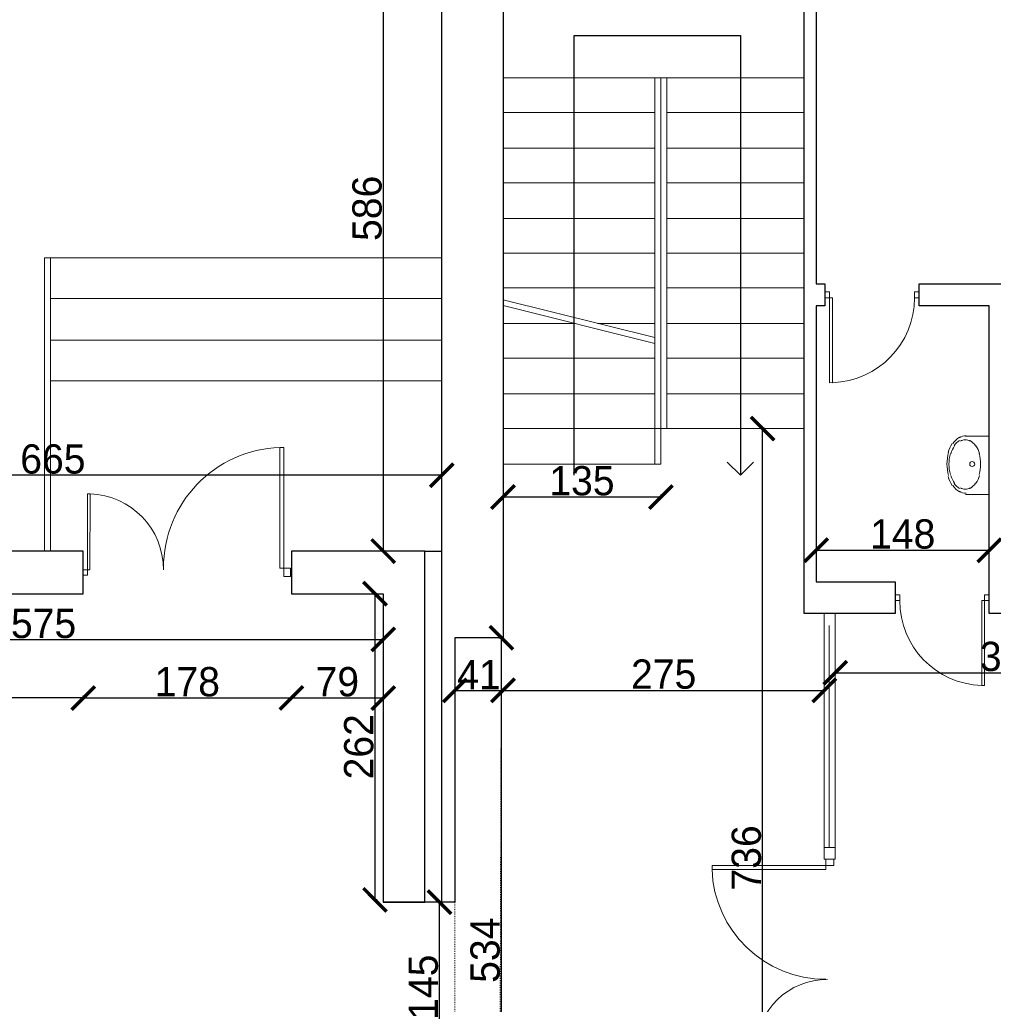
# Model space of a CAD drawing. Header units: centimetres. Extents: x -17621 to 77377, y -18613 to 66.
# Tile 79 of 173: x 10491 to 11323, y -10144 to -9302. Entities that reach past the tile are written whole.
import ezdxf

# ---------------------------------------------------------------- set-up
doc = ezdxf.new("R2010")
doc.units = ezdxf.units.CM
doc.linetypes.add('ACAD_ISO03W100', pattern=[30, 12, -18])
doc.layers.add('0-wymiarowanie rys.CAD', color=5, linetype='Continuous', lineweight=0, true_color=0x0000ff)
for name, color, linetype, lineweight in [('a_inwentaryzacja', 141, 'Continuous', 0), ('a_podciągi', 2, 'ACAD_ISO03W100', 13), ('a_wymiarowanie', 211, 'Continuous', 0), ('drzwi', 2, 'Continuous', 0)]:
    doc.layers.add(name, color=color, linetype=linetype, lineweight=lineweight)
for name, color, linetype in [('PDF2_A220 ŚCIANY WEWNĘTRZNE', 7, 'Continuous'), ('PDF2_A250 SCHODY', 7, 'Continuous'), ('PDF2_A310 STOLARKA ZEWNĘTRZNA', 7, 'Continuous'), ('PDF2_A720 MEBLE', 7, 'Continuous')]:
    doc.layers.add(name, color=color, linetype=linetype)
doc.styles.add('PDF Century Gothic', font='GOTHIC.TTF')
doc.dimstyles.new('ISO-25', dxfattribs={"dimtxt": 25, "dimasz": 20, "dimexe": 0.6, "dimexo": 0.375, "dimtad": 1, "dimdec": 0, "dimtxsty": 'PDF Century Gothic', "dimblk": 'ARCHTICK', "dimcen": 2.5, "dimadec": 1, "dimazin": 0, "dimtfac": 1, "dimtdec": 0, "dimtmove": 0, "dimatfit": 3, "dimldrblk": 'ARCHTICK', "dimfxl": 2, "dimfxlon": 1, "dimarcsym": 0})

# ---------------------------------------------------------------- blocks, each defined once
blk = doc.blocks.new('_ArchTick')
at = {"color": 0, "linetype": 'ByBlock', "const_width": 0.15}
blk.add_lwpolyline([(-0.5, -0.5), (0.5, 0.5)], dxfattribs=at)
blk = doc.blocks.new('*D29')
at = {"layer": 'a_wymiarowanie', "color": 0, "lineweight": -2, "transparency": 16777216}
for p, q in [((10221.08, -9829.77), (10221.08, -9832.37)), ((10221.08, -9831.77), (10801.89, -9831.77)), ((10801.89, -9829.77), (10801.89, -9832.37))]:
    blk.add_line(p, q, dxfattribs=at)
at = {"layer": 'Defpoints', "color": 0, "transparency": 16777216}
for p in [(10221.08, -9734.82), (10801.89, -9734.82), (10801.89, -9831.77)]:
    blk.add_point(p, dxfattribs=at)
at = {"layer": 'a_wymiarowanie', "color": 0, "lineweight": -2, "transparency": 16777216, "xscale": 20, "yscale": 20, "zscale": 20, "rotation": 180}
blk.add_blockref('_ArchTick', (10221.08, -9831.77), dxfattribs=at)
at = {"layer": 'a_wymiarowanie', "color": 0, "lineweight": -2, "transparency": 16777216, "xscale": 20, "yscale": 20, "zscale": 20}
blk.add_blockref('_ArchTick', (10801.89, -9831.77), dxfattribs=at)
at = {"layer": 'a_wymiarowanie', "color": 0, "lineweight": 0, "transparency": 16777216, "insert": (10511.49, -9818.33), "char_height": 25, "attachment_point": 5, "style": 'PDF Century Gothic'}
blk.add_mtext('575', dxfattribs=at)
blk = doc.blocks.new('*D30')
at = {"layer": 'a_wymiarowanie', "color": 0, "lineweight": -2, "transparency": 16777216}
for p, q in [((10796.82, -9792.75), (10794.22, -9792.75)), ((10794.82, -9792.75), (10794.82, -10054.37)), ((10796.82, -10054.37), (10794.22, -10054.37))]:
    blk.add_line(p, q, dxfattribs=at)
at = {"layer": 'Defpoints', "color": 0, "transparency": 16777216}
for p in [(10801.89, -9792.75), (10794.82, -10054.37), (10801.89, -10054.37)]:
    blk.add_point(p, dxfattribs=at)
at = {"layer": 'a_wymiarowanie', "color": 0, "lineweight": -2, "transparency": 16777216, "xscale": 20, "yscale": 20, "zscale": 20}
for p, rotation in [((10794.82, -9792.75), 90), ((10794.82, -10054.37), 270)]:
    blk.add_blockref('_ArchTick', p, dxfattribs=dict(at, rotation=rotation))
at = {"layer": 'a_wymiarowanie', "color": 0, "lineweight": 0, "transparency": 16777216, "insert": (10781.07, -9923.56), "char_height": 25, "attachment_point": 5, "rotation": 90, "style": 'PDF Century Gothic'}
blk.add_mtext('262', dxfattribs=at)
blk = doc.blocks.new('*D283')
at = {"layer": 'a_wymiarowanie', "color": 0, "lineweight": -2, "transparency": 16777216}
for p, q in [((10545.37, -9879.87), (10545.37, -9882.47)), ((10545.37, -9881.87), (10723.37, -9881.87)), ((10723.37, -9879.87), (10723.37, -9882.47))]:
    blk.add_line(p, q, dxfattribs=at)
at = {"layer": 'Defpoints', "color": 0, "transparency": 16777216}
for p in [(10545.37, -9792.75), (10723.37, -9792.75), (10723.37, -9881.87)]:
    blk.add_point(p, dxfattribs=at)
at = {"layer": 'a_wymiarowanie', "color": 0, "lineweight": -2, "transparency": 16777216, "xscale": 20, "yscale": 20, "zscale": 20, "rotation": 180}
blk.add_blockref('_ArchTick', (10545.37, -9881.87), dxfattribs=at)
at = {"layer": 'a_wymiarowanie', "color": 0, "lineweight": -2, "transparency": 16777216, "xscale": 20, "yscale": 20, "zscale": 20}
blk.add_blockref('_ArchTick', (10723.37, -9881.87), dxfattribs=at)
at = {"layer": 'a_wymiarowanie', "color": 0, "lineweight": 0, "transparency": 16777216, "insert": (10634.37, -9868.12), "char_height": 25, "attachment_point": 5, "style": 'PDF Century Gothic'}
blk.add_mtext('178', dxfattribs=at)
blk = doc.blocks.new('*D284')
at = {"layer": 'a_wymiarowanie', "color": 0, "lineweight": -2, "transparency": 16777216}
for p, q in [((10723.37, -9879.87), (10723.37, -9882.47)), ((10723.37, -9881.87), (10801.89, -9881.87)), ((10801.89, -9879.87), (10801.89, -9882.47))]:
    blk.add_line(p, q, dxfattribs=at)
at = {"layer": 'Defpoints', "color": 0, "transparency": 16777216}
for p in [(10723.37, -9792.75), (10801.89, -9792.75), (10801.89, -9881.87)]:
    blk.add_point(p, dxfattribs=at)
at = {"layer": 'a_wymiarowanie', "color": 0, "lineweight": -2, "transparency": 16777216, "xscale": 20, "yscale": 20, "zscale": 20, "rotation": 180}
blk.add_blockref('_ArchTick', (10723.37, -9881.87), dxfattribs=at)
at = {"layer": 'a_wymiarowanie', "color": 0, "lineweight": -2, "transparency": 16777216, "xscale": 20, "yscale": 20, "zscale": 20}
blk.add_blockref('_ArchTick', (10801.89, -9881.87), dxfattribs=at)
at = {"layer": 'a_wymiarowanie', "color": 0, "lineweight": 0, "transparency": 16777216, "insert": (10762.63, -9868.12), "char_height": 25, "attachment_point": 5, "style": 'PDF Century Gothic'}
blk.add_mtext('79', dxfattribs=at)
blk = doc.blocks.new('*D650')
at = {"layer": 'a_wymiarowanie', "color": 0, "linetype": 'Continuous', "lineweight": -2, "transparency": 16777216}
for p, q in [((10851.98, -10056.37), (10849.38, -10056.37)), ((10849.98, -10201.69), (10849.98, -10056.37)), ((10851.98, -10201.69), (10849.38, -10201.69))]:
    blk.add_line(p, q, dxfattribs=at)
at = {"layer": 'Defpoints', "color": 0, "linetype": 'Continuous', "transparency": 16777216}
for p in [(10849.98, -10056.37), (10863.2, -10056.37), (10863.2, -10201.69)]:
    blk.add_point(p, dxfattribs=at)
at = {"layer": 'a_wymiarowanie', "color": 0, "linetype": 'Continuous', "lineweight": -2, "transparency": 16777216, "xscale": 20, "yscale": 20, "zscale": 20}
for p, rotation in [((10849.98, -10056.37), 90), ((10849.98, -10201.69), 270)]:
    blk.add_blockref('_ArchTick', p, dxfattribs=dict(at, rotation=rotation))
at = {"layer": 'a_wymiarowanie', "color": 0, "linetype": 'Continuous', "lineweight": 0, "transparency": 16777216, "insert": (10836.23, -10129.03), "char_height": 25, "attachment_point": 5, "rotation": 90, "style": 'PDF Century Gothic'}
blk.add_mtext('145', dxfattribs=at)
blk = doc.blocks.new('*D651')
at = {"layer": 'a_wymiarowanie', "color": 0, "linetype": 'Continuous', "lineweight": -2, "transparency": 16777216}
for p, q in [((10900.84, -9830.41), (10903.44, -9830.41)), ((10902.84, -10364.41), (10902.84, -9830.41)), ((10900.84, -10364.41), (10903.44, -10364.41))]:
    blk.add_line(p, q, dxfattribs=at)
at = {"layer": 'Defpoints', "color": 0, "linetype": 'Continuous', "transparency": 16777216}
for p in [(10863.2, -9830.41), (10902.84, -9830.41), (10863.2, -10364.41)]:
    blk.add_point(p, dxfattribs=at)
at = {"layer": 'a_wymiarowanie', "color": 0, "linetype": 'Continuous', "lineweight": -2, "transparency": 16777216, "xscale": 20, "yscale": 20, "zscale": 20}
for p, rotation in [((10902.84, -9830.41), 90), ((10902.84, -10364.41), 270)]:
    blk.add_blockref('_ArchTick', p, dxfattribs=dict(at, rotation=rotation))
at = {"layer": 'a_wymiarowanie', "color": 0, "linetype": 'Continuous', "lineweight": 0, "transparency": 16777216, "insert": (10889.08, -10097.41), "char_height": 25, "attachment_point": 5, "rotation": 90, "style": 'PDF Century Gothic'}
blk.add_mtext('534', dxfattribs=at)
blk = doc.blocks.new('*D652')
at = {"layer": 'a_wymiarowanie', "color": 0, "linetype": 'Continuous', "lineweight": -2, "transparency": 16777216}
for p, q in [((11128.17, -9651.67), (11125.57, -9651.67)), ((11126.17, -10385.41), (11126.17, -9651.67)), ((11128.17, -10385.41), (11125.57, -10385.41))]:
    blk.add_line(p, q, dxfattribs=at)
at = {"layer": 'Defpoints', "color": 0, "linetype": 'Continuous', "transparency": 16777216}
for p in [(11126.17, -9651.67), (11161.87, -9651.67), (11178.98, -10385.41)]:
    blk.add_point(p, dxfattribs=at)
at = {"layer": 'a_wymiarowanie', "color": 0, "linetype": 'Continuous', "lineweight": -2, "transparency": 16777216, "xscale": 20, "yscale": 20, "zscale": 20}
for p, rotation in [((11126.17, -9651.67), 90), ((11126.17, -10385.41), 270)]:
    blk.add_blockref('_ArchTick', p, dxfattribs=dict(at, rotation=rotation))
at = {"layer": 'a_wymiarowanie', "color": 0, "linetype": 'Continuous', "lineweight": 0, "transparency": 16777216, "insert": (11112.41, -10018.54), "char_height": 25, "attachment_point": 5, "rotation": 90, "style": 'PDF Century Gothic'}
blk.add_mtext('736', dxfattribs=at)
blk = doc.blocks.new('*D154')
at = {"layer": 'a_wymiarowanie', "color": 0, "linetype": 'Continuous', "lineweight": -2, "transparency": 16777216}
for p, q in [((11723.32, -9809.68), (11725.92, -9809.68)), ((11725.32, -10385.41), (11725.32, -9809.68)), ((11723.32, -10385.41), (11725.92, -10385.41))]:
    blk.add_line(p, q, dxfattribs=at)
at = {"layer": 'Defpoints', "color": 0, "linetype": 'Continuous', "transparency": 16777216}
for p in [(11161.51, -9809.68), (11725.32, -9809.68), (11161.51, -10385.41)]:
    blk.add_point(p, dxfattribs=at)
at = {"layer": 'a_wymiarowanie', "color": 0, "linetype": 'Continuous', "lineweight": -2, "transparency": 16777216, "xscale": 20, "yscale": 20, "zscale": 20}
for p, rotation in [((11725.32, -9809.68), 90), ((11725.32, -10385.41), 270)]:
    blk.add_blockref('_ArchTick', p, dxfattribs=dict(at, rotation=rotation))
at = {"layer": 'a_wymiarowanie', "color": 0, "linetype": 'Continuous', "lineweight": 0, "transparency": 16777216, "insert": (11711.57, -10097.55), "char_height": 25, "attachment_point": 5, "rotation": 90, "style": 'PDF Century Gothic'}
blk.add_mtext('576', dxfattribs=at)
blk = doc.blocks.new('*D594')
at = {"layer": 'a_wymiarowanie', "color": 0, "linetype": 'Continuous', "lineweight": -2, "transparency": 16777216}
for p, q in [((11188.29, -9858.26), (11188.29, -9860.86)), ((11188.29, -9860.26), (11491.39, -9860.26)), ((11491.39, -9858.26), (11491.39, -9860.86))]:
    blk.add_line(p, q, dxfattribs=at)
at = {"layer": 'Defpoints', "color": 0, "linetype": 'Continuous', "transparency": 16777216}
for p in [(11188.29, -9809.68), (11491.39, -9809.68), (11491.39, -9860.26)]:
    blk.add_point(p, dxfattribs=at)
at = {"layer": 'a_wymiarowanie', "color": 0, "linetype": 'Continuous', "lineweight": -2, "transparency": 16777216, "xscale": 20, "yscale": 20, "zscale": 20, "rotation": 180}
blk.add_blockref('_ArchTick', (11188.29, -9860.26), dxfattribs=at)
at = {"layer": 'a_wymiarowanie', "color": 0, "linetype": 'Continuous', "lineweight": -2, "transparency": 16777216, "xscale": 20, "yscale": 20, "zscale": 20}
blk.add_blockref('_ArchTick', (11491.39, -9860.26), dxfattribs=at)
at = {"layer": 'a_wymiarowanie', "color": 0, "linetype": 'Continuous', "lineweight": 0, "transparency": 16777216, "insert": (11339.84, -9846.5), "char_height": 25, "attachment_point": 5, "style": 'PDF Century Gothic'}
blk.add_mtext('303', dxfattribs=at)
blk = doc.blocks.new('*D595')
at = {"layer": 'a_wymiarowanie', "color": 0, "linetype": 'Continuous', "lineweight": -2, "transparency": 16777216}
for p, q in [((11172.03, -9757.61), (11172.03, -9755.01)), ((11172.03, -9755.61), (11320, -9755.61)), ((11320, -9757.61), (11320, -9755.01))]:
    blk.add_line(p, q, dxfattribs=at)
at = {"layer": 'Defpoints', "color": 0, "linetype": 'Continuous', "transparency": 16777216}
for p in [(11320, -9755.61), (11172.03, -9782.59), (11320, -9782.59)]:
    blk.add_point(p, dxfattribs=at)
at = {"layer": 'a_wymiarowanie', "color": 0, "linetype": 'Continuous', "lineweight": -2, "transparency": 16777216, "xscale": 20, "yscale": 20, "zscale": 20, "rotation": 180}
blk.add_blockref('_ArchTick', (11172.03, -9755.61), dxfattribs=at)
at = {"layer": 'a_wymiarowanie', "color": 0, "linetype": 'Continuous', "lineweight": -2, "transparency": 16777216, "xscale": 20, "yscale": 20, "zscale": 20}
blk.add_blockref('_ArchTick', (11320, -9755.61), dxfattribs=at)
at = {"layer": 'a_wymiarowanie', "color": 0, "linetype": 'Continuous', "lineweight": 0, "transparency": 16777216, "insert": (11246.01, -9741.86), "char_height": 25, "attachment_point": 5, "style": 'PDF Century Gothic'}
blk.add_mtext('148', dxfattribs=at)
blk = doc.blocks.new('*D580')
at = {"layer": 'a_wymiarowanie', "color": 0, "linetype": 'Continuous', "lineweight": -2, "transparency": 16777216}
for p, q in [((10863.2, -9873.36), (10863.2, -9875.96)), ((10863.2, -9875.36), (10904.26, -9875.36)), ((10904.26, -9873.36), (10904.26, -9875.96))]:
    blk.add_line(p, q, dxfattribs=at)
at = {"layer": 'Defpoints', "color": 0, "linetype": 'Continuous', "transparency": 16777216}
for p in [(10863.2, -9830.41), (10904.26, -9830.41), (10904.26, -9875.36)]:
    blk.add_point(p, dxfattribs=at)
at = {"layer": 'a_wymiarowanie', "color": 0, "linetype": 'Continuous', "lineweight": -2, "transparency": 16777216, "xscale": 20, "yscale": 20, "zscale": 20, "rotation": 180}
blk.add_blockref('_ArchTick', (10863.2, -9875.36), dxfattribs=at)
at = {"layer": 'a_wymiarowanie', "color": 0, "linetype": 'Continuous', "lineweight": -2, "transparency": 16777216, "xscale": 20, "yscale": 20, "zscale": 20}
blk.add_blockref('_ArchTick', (10904.26, -9875.36), dxfattribs=at)
at = {"layer": 'a_wymiarowanie', "color": 0, "linetype": 'Continuous', "lineweight": 0, "transparency": 16777216, "insert": (10883.73, -9861.93), "char_height": 25, "attachment_point": 5, "style": 'PDF Century Gothic'}
blk.add_mtext('41', dxfattribs=at)
blk = doc.blocks.new('*D581')
at = {"layer": 'a_wymiarowanie', "color": 0, "linetype": 'Continuous', "lineweight": -2, "transparency": 16777216}
for p, q in [((10904.26, -9873.36), (10904.26, -9875.96)), ((10904.26, -9875.36), (11178.98, -9875.36)), ((11178.98, -9873.36), (11178.98, -9875.96))]:
    blk.add_line(p, q, dxfattribs=at)
at = {"layer": 'Defpoints', "color": 0, "linetype": 'Continuous', "transparency": 16777216}
for p in [(11178.98, -9809.68), (10904.26, -9830.41), (11178.98, -9875.36)]:
    blk.add_point(p, dxfattribs=at)
at = {"layer": 'a_wymiarowanie', "color": 0, "linetype": 'Continuous', "lineweight": -2, "transparency": 16777216, "xscale": 20, "yscale": 20, "zscale": 20, "rotation": 180}
blk.add_blockref('_ArchTick', (10904.26, -9875.36), dxfattribs=at)
at = {"layer": 'a_wymiarowanie', "color": 0, "linetype": 'Continuous', "lineweight": -2, "transparency": 16777216, "xscale": 20, "yscale": 20, "zscale": 20}
blk.add_blockref('_ArchTick', (11178.98, -9875.36), dxfattribs=at)
at = {"layer": 'a_wymiarowanie', "color": 0, "linetype": 'Continuous', "lineweight": 0, "transparency": 16777216, "insert": (11041.62, -9861.61), "char_height": 25, "attachment_point": 5, "style": 'PDF Century Gothic'}
blk.add_mtext('275', dxfattribs=at)
blk = doc.blocks.new('*D582')
at = {"layer": 'a_wymiarowanie', "color": 0, "linetype": 'Continuous', "lineweight": -2, "transparency": 16777216}
for p, q in [((10904.26, -9708.09), (10904.26, -9710.69)), ((10904.26, -9710.09), (11039.27, -9710.09)), ((11039.27, -9708.09), (11039.27, -9710.69))]:
    blk.add_line(p, q, dxfattribs=at)
at = {"layer": 'Defpoints', "color": 0, "linetype": 'Continuous', "transparency": 16777216}
for p in [(10904.26, -9682.14), (11039.27, -9682.14), (11039.27, -9710.09)]:
    blk.add_point(p, dxfattribs=at)
at = {"layer": 'a_wymiarowanie', "color": 0, "linetype": 'Continuous', "lineweight": -2, "transparency": 16777216, "xscale": 20, "yscale": 20, "zscale": 20, "rotation": 180}
blk.add_blockref('_ArchTick', (10904.26, -9710.09), dxfattribs=at)
at = {"layer": 'a_wymiarowanie', "color": 0, "linetype": 'Continuous', "lineweight": -2, "transparency": 16777216, "xscale": 20, "yscale": 20, "zscale": 20}
blk.add_blockref('_ArchTick', (11039.27, -9710.09), dxfattribs=at)
at = {"layer": 'a_wymiarowanie', "color": 0, "linetype": 'Continuous', "lineweight": 0, "transparency": 16777216, "insert": (10971.76, -9696.34), "char_height": 25, "attachment_point": 5, "style": 'PDF Century Gothic'}
blk.add_mtext('135', dxfattribs=at)
blk = doc.blocks.new('*D583')
at = {"layer": 'a_wymiarowanie', "color": 0, "linetype": 'Continuous', "lineweight": -2, "transparency": 16777216}
for p, q in [((10221.08, -9883.87), (10221.08, -9881.27)), ((10545.37, -9881.87), (10221.08, -9881.87)), ((10545.37, -9879.87), (10545.37, -9882.47))]:
    blk.add_line(p, q, dxfattribs=at)
at = {"layer": 'Defpoints', "color": 0, "linetype": 'Continuous', "transparency": 16777216}
for p in [(10545.37, -9792.75), (10221.08, -9881.87), (10221.08, -9884.29)]:
    blk.add_point(p, dxfattribs=at)
at = {"layer": 'a_wymiarowanie', "color": 0, "linetype": 'Continuous', "lineweight": -2, "transparency": 16777216, "xscale": 20, "yscale": 20, "zscale": 20, "rotation": 180}
blk.add_blockref('_ArchTick', (10221.08, -9881.87), dxfattribs=at)
at = {"layer": 'a_wymiarowanie', "color": 0, "linetype": 'Continuous', "lineweight": -2, "transparency": 16777216, "xscale": 20, "yscale": 20, "zscale": 20}
blk.add_blockref('_ArchTick', (10545.37, -9881.87), dxfattribs=at)
at = {"layer": 'a_wymiarowanie', "color": 0, "linetype": 'Continuous', "lineweight": 0, "transparency": 16777216, "insert": (10383.23, -9868.12), "char_height": 25, "attachment_point": 5, "style": 'PDF Century Gothic'}
blk.add_mtext('324', dxfattribs=at)
blk = doc.blocks.new('*D1064')
at = {"layer": '0-wymiarowanie rys.CAD', "color": 0, "linetype": 'Continuous', "lineweight": -2, "transparency": 16777216}
for p, q in [((10803.89, -9170.45), (10801.29, -9170.45)), ((10801.89, -9170.45), (10801.89, -9756.34)), ((10803.89, -9756.34), (10801.29, -9756.34))]:
    blk.add_line(p, q, dxfattribs=at)
at = {"layer": 'Defpoints', "color": 0, "linetype": 'Continuous', "transparency": 16777216}
for p in [(10851.85, -9170.45), (10801.89, -9756.34), (10851.85, -9756.34)]:
    blk.add_point(p, dxfattribs=at)
at = {"layer": '0-wymiarowanie rys.CAD', "color": 0, "linetype": 'Continuous', "lineweight": -2, "transparency": 16777216, "xscale": 20, "yscale": 20, "zscale": 20}
for p, rotation in [((10801.89, -9170.45), 90), ((10801.89, -9756.34), 270)]:
    blk.add_blockref('_ArchTick', p, dxfattribs=dict(at, rotation=rotation))
at = {"layer": '0-wymiarowanie rys.CAD', "color": 0, "linetype": 'Continuous', "transparency": 16777216, "insert": (10788.14, -9463.4), "char_height": 25, "attachment_point": 5, "rotation": 90, "style": 'PDF Century Gothic'}
blk.add_mtext('586', dxfattribs=at)
blk = doc.blocks.new('*D1065')
at = {"layer": '0-wymiarowanie rys.CAD', "color": 0, "linetype": 'Continuous', "lineweight": -2, "transparency": 16777216}
for p, q in [((10187.01, -9693.52), (10187.01, -9690.92)), ((10851.85, -9691.52), (10187.01, -9691.52)), ((10851.85, -9693.52), (10851.85, -9690.92))]:
    blk.add_line(p, q, dxfattribs=at)
at = {"layer": 'Defpoints', "color": 0, "linetype": 'Continuous', "transparency": 16777216}
for p in [(10187.01, -9691.52), (10187.01, -9755.83), (10851.85, -9756.34)]:
    blk.add_point(p, dxfattribs=at)
at = {"layer": '0-wymiarowanie rys.CAD', "color": 0, "linetype": 'Continuous', "lineweight": -2, "transparency": 16777216, "xscale": 20, "yscale": 20, "zscale": 20, "rotation": 180}
blk.add_blockref('_ArchTick', (10187.01, -9691.52), dxfattribs=at)
at = {"layer": '0-wymiarowanie rys.CAD', "color": 0, "linetype": 'Continuous', "lineweight": -2, "transparency": 16777216, "xscale": 20, "yscale": 20, "zscale": 20}
blk.add_blockref('_ArchTick', (10851.85, -9691.52), dxfattribs=at)
at = {"layer": '0-wymiarowanie rys.CAD', "color": 0, "linetype": 'Continuous', "transparency": 16777216, "insert": (10519.43, -9677.76), "char_height": 25, "attachment_point": 5, "style": 'PDF Century Gothic'}
blk.add_mtext('665', dxfattribs=at)

msp = doc.modelspace()

# ---------------------------------------------------------------- linework, layer by layer
at = {"layer": 'a_inwentaryzacja', "lineweight": 25}
for p, q in [((10851.85, -10056.37), (10851.85, -9170.45)), ((10904.26, -9211.94), (10904.26, -9802.54)), ((10863.2, -10056.37), (10801.89, -10056.37))]:
    msp.add_line(p, q, dxfattribs=at)
for points in [[(11179.5, -9527.95), (11179.5, -9546.8), (11172.03, -9546.8), (11172.03, -9782.59), (11239.47, -9782.59), (11239.47, -9809.68), (11161.87, -9809.68), (11161.87, -9781.74), (11161.87, -9206.86), (11130.4, -9206.86), (11130.4, -9170.45), (11185.43, -9170.45), (11185.43, -9206.86), (11172.03, -9206.86), (11172.03, -9527.95)], [(10470.85, -9756.34), (10470.85, -9792.75), (10545.37, -9792.75), (10545.37, -9756.34)], [(10837.45, -10056.37), (10837.45, -9756.34), (10723.37, -9756.34), (10723.37, -9792.75), (10801.89, -9792.75), (10801.89, -10056.37)]]:
    msp.add_lwpolyline(points, close=True, dxfattribs=at)
for points in [[(11342.59, -9681.8), (11342.59, -9782.59), (11397.24, -9782.59), (11397.24, -9809.68), (11320, -9809.68), (11320, -9782.59), (11320, -9782.59), (11320, -9546.8), (11260.03, -9546.8), (11260.03, -9527.95), (11448.97, -9527.95), (11448.97, -9206.86), (11425.88, -9206.86), (11425.88, -9170.45), (11485.15, -9170.45), (11485.15, -9206.86), (11460.82, -9206.86), (11460.82, -9527.95), (11638.3, -9527.95), (11638.3, -9546.8), (11523.09, -9546.8), (11523.09, -9681.8)], [(10904.26, -9802.54), (10904.26, -9802.54), (10904.26, -9830.41), (10863.2, -9830.41), (10863.2, -10056.37)]]:
    msp.add_lwpolyline(points, dxfattribs=at)
at = {"layer": 'a_podciągi', "color": 0, "linetype": 'Continuous', "lineweight": 25, "ltscale": 0.05}
for p, q in [((10964.98, -9691.3), (10964.98, -9315.62)), ((10964.98, -9315.62), (11107.22, -9315.62)), ((11107.22, -9315.62), (11107.22, -9691.3)), ((11107.22, -9691.3), (11096.05, -9680.27)), ((11107.22, -9691.3), (11118.38, -9680.27))]:
    msp.add_line(p, q, dxfattribs=at)
at = {"layer": 'a_podciągi', "lineweight": 9, "ltscale": 0.05}
msp.add_lwpolyline([(10863.2, -9830.41), (10902.84, -9830.41), (10901.2, -10364.41), (10863.2, -10364.41)], close=True, dxfattribs=at)
at = {"layer": 'drzwi'}
for points in [[(11183.53, -9539.93), (11179.5, -9539.93), (11179.5, -9534.82), (11183.53, -9534.82), (11183.53, -9539.93), (11185.95, -9539.93), (11185.95, -9612.36), (11183.53, -9612.4), (11183.53, -9539.93)], [(10716.99, -9770.81), (10722.71, -9770.8), (10722.72, -9778.06), (10716.99, -9778.07), (10716.99, -9770.81), (10713.55, -9770.81), (10713.49, -9667.84), (10716.92, -9667.78), (10716.99, -9770.81)], [(10548.98, -9772.26), (10545.38, -9772.26), (10545.37, -9776.84), (10548.98, -9776.84), (10548.98, -9772.26), (10551.15, -9772.27), (10551.23, -9707.37), (10549.07, -9707.33), (10548.98, -9772.26)], [(11315.97, -9798.69), (11320, -9798.69), (11320, -9793.58), (11315.97, -9793.58), (11315.97, -9798.69), (11313.55, -9798.69), (11313.55, -9871.12), (11315.97, -9871.16), (11315.97, -9798.69)], [(11180.21, -10025.06), (11180.21, -10019.66), (11187.06, -10019.65), (11187.07, -10025.06), (11180.21, -10025.06), (11180.21, -10028.3), (11083.03, -10028.37), (11082.97, -10025.12), (11180.21, -10025.06)]]:
    msp.add_lwpolyline(points, dxfattribs=at)
for points in [[(11256, -9539.93), (11260.03, -9539.93), (11260.03, -9534.82), (11256, -9534.82)], [(11243.5, -9798.69), (11239.47, -9798.69), (11239.47, -9793.58), (11243.5, -9793.58)]]:
    msp.add_lwpolyline(points, close=True, dxfattribs=at)
for centre, radius, start, end in [((11183.63, -9540.06), 72.38, 271.8363, 0.10555), ((10716.85, -9770.62), 102.89, 91.87336, 180.14262), ((10549.07, -9772.14), 64.85, 359.8195, 88.08875), ((11315.87, -9798.82), 72.38, 179.89445, 268.1637), ((11180.03, -10025.19), 97.11, 181.87336, 270.14262), ((11181.48, -10183.55), 61.21, 89.8195, 178.08875)]:
    msp.add_arc(centre, radius, start, end, dxfattribs=at)
at = {"layer": 'PDF2_A220 ŚCIANY WEWNĘTRZNE', "lineweight": 25}
msp.add_lwpolyline([(10837.45, -9756.34), (10851.85, -9756.34)], dxfattribs=at)
at = {"layer": 'PDF2_A250 SCHODY', "lineweight": 5}
for points in [[(11106.15, -9351.95), (10904.26, -9351.95)], [(11039.27, -9351.95), (11039.27, -9682.14), (10904.26, -9682.14)], [(11034.19, -9351.95), (11034.19, -9682.14)], [(11161.87, -9351.95), (11044.35, -9351.95)], [(11044.35, -9651.67), (11044.35, -9351.95), (11044.35, -9651.67)], [(11034.19, -9381.58), (10904.26, -9381.58)], [(11161.87, -9381.58), (11044.35, -9381.58)], [(11034.19, -9412.06), (10904.26, -9412.06)], [(11161.87, -9412.06), (11044.35, -9412.06)], [(11034.19, -9441.69), (10904.26, -9441.69)], [(11161.87, -9441.69), (11044.35, -9441.69)], [(11034.19, -9472.17), (10904.26, -9472.17)], [(11161.87, -9472.17), (11044.35, -9472.17)], [(10512.33, -9756.34), (10512.33, -9505.73), (10517.41, -9505.73), (10517.41, -9756.34), (10517.41, -9610.72), (10851.85, -9610.72), (10517.41, -9610.72), (10517.41, -9505.73), (10686.86, -9505.73)], [(10686.75, -9505.73), (10851.85, -9505.73)], [(11034.19, -9501.81), (10904.26, -9501.81)], [(11161.87, -9501.81), (11044.35, -9501.81)], [(11034.19, -9531.44), (10904.26, -9531.44)], [(11161.87, -9531.44), (11044.35, -9531.44)], [(10517.41, -9540.45), (10851.85, -9540.45)], [(11034.19, -9573.77), (10904.26, -9541.5)], [(11034.19, -9578.85), (10904.26, -9546.58)], [(10965.61, -9561.92), (10904.26, -9561.92)], [(11034.19, -9561.92), (10985.08, -9561.92)], [(11161.87, -9561.92), (11044.35, -9561.92)], [(10517.41, -9576.01), (10851.85, -9576.01)], [(11034.19, -9591.55), (10904.26, -9591.55)], [(11161.87, -9591.55), (11044.35, -9591.55)], [(11034.19, -9622.03), (10904.26, -9622.03)], [(11161.87, -9622.03), (11044.35, -9622.03)], [(11161.87, -9651.67), (10904.26, -9651.67)]]:
    msp.add_lwpolyline(points, dxfattribs=at)
at = {"layer": 'PDF2_A310 STOLARKA ZEWNĘTRZNA', "lineweight": 5}
msp.add_lwpolyline([(11178.98, -10019.66), (11178.98, -10009.5), (11178.98, -9819.84), (11178.98, -9809.68), (11188.29, -9809.68), (11188.29, -9819.84), (11188.29, -10009.5), (11188.29, -10019.66)], close=True, dxfattribs=at)
for points in [[(11183.21, -10009.5), (11183.21, -9819.84)], [(11188.29, -10009.5), (11178.98, -10009.5)]]:
    msp.add_lwpolyline(points, dxfattribs=at)
at = {"layer": 'PDF2_A720 MEBLE', "lineweight": 0}
msp.add_lwpolyline([(11299.68, -9658.13), (11320, -9658.13), (11320, -9708.08), (11299.68, -9708.08)], dxfattribs=at)
for points in [[(11303.69, -9662.37, 0.138479), (11299.48, -9661.18, 0.138478), (11295.27, -9662.37)], [(11285.18, -9672.01, 0.068248), (11283.82, -9681.93, 0.068273), (11285.18, -9691.85)], [(11286.74, -9672.93, 0.068248), (11285.51, -9681.93, 0.068272), (11286.75, -9690.94)], [(11311.37, -9690.94, 0.068272), (11312.6, -9681.93, 0.068272), (11311.37, -9672.92)], [(11295.27, -9702.33, 0.138478), (11299.48, -9703.52, 0.138478), (11303.69, -9702.33)]]:
    msp.add_lwpolyline(points, format="xyb", dxfattribs=at)
msp.add_circle((11305.41, -9681.93), 2.12, dxfattribs=at)
for centre, radius, start, end in [((11304.56, -9675.15), 19.05, 121.54174, 145.98634), ((11300.33, -9669.23), 11.43, 90.0055, 121.5417), ((11310.49, -9679.39), 26.67, 145.98641, 164.38284), ((11309.64, -9679.39), 23.28, 145.98628, 164.38291), ((11302.87, -9675.15), 15.66, 121.54172, 145.9863), ((11295.25, -9675.15), 15.66, 34.01906, 58.46389), ((11289.32, -9679.39), 23.28, 15.62257, 34.01915), ((11310.49, -9685.32), 26.67, 195.62249, 214.01923), ((11309.64, -9685.32), 23.28, 195.62257, 214.01915), ((11289.32, -9685.32), 23.28, 325.98085, 344.37743), ((11304.56, -9689.55), 19.05, 214.01924, 238.46375), ((11302.87, -9689.55), 15.66, 214.01906, 238.46389), ((11295.25, -9689.55), 15.66, 301.53611, 325.98094), ((11300.33, -9695.48), 11.43, 238.46384, 269.99994)]:
    msp.add_arc(centre, radius, start, end, dxfattribs=at)

# ---------------------------------------------------------------- dimensions: what is measured, and where the dimension line sits
at = {"layer": '0-wymiarowanie rys.CAD', "linetype": 'Continuous'}
dim = msp.add_linear_dim(base=(10801.89, -9756.34), p1=(10851.85, -9170.45), p2=(10851.85, -9756.34), angle=90, dimstyle='ISO-25', dxfattribs=at)
dim.commit()
dim.dimension.update_dxf_attribs({"geometry": '*D1064', "text_midpoint": (10788.14, -9463.4)})
dim = msp.add_linear_dim(base=(10187.01, -9691.52), p1=(10851.85, -9756.34), p2=(10187.01, -9755.83), dimstyle='ISO-25', dxfattribs=at)
dim.commit()
dim.dimension.update_dxf_attribs({"geometry": '*D1065', "text_midpoint": (10519.43, -9677.76)})
at = {"layer": 'a_wymiarowanie', "linetype": 'Continuous', "lineweight": 0}
dim = msp.add_linear_dim(base=(11126.17, -9651.67), p1=(11178.98, -10385.41), p2=(11161.87, -9651.67), angle=90, text='736', dimstyle='ISO-25', dxfattribs=at)
dim.commit()
dim.dimension.update_dxf_attribs({"geometry": '*D652', "text_midpoint": (11112.41, -10018.54)})
for base, p1, p2, picture, middle in [((11039.27, -9710.09), (10904.26, -9682.14), (11039.27, -9682.14), '*D582', (10971.76, -9696.34)), ((11320, -9755.61), (11172.03, -9782.59), (11320, -9782.59), '*D595', (11246.01, -9741.86)), ((11491.39, -9860.26), (11188.29, -9809.68), (11491.39, -9809.68), '*D594', (11339.84, -9846.5)), ((10904.26, -9875.36), (10863.2, -9830.41), (10904.26, -9830.41), '*D580', (10883.73, -9861.93))]:
    dim = msp.add_linear_dim(base=base, p1=p1, p2=p2, dimstyle='ISO-25', dxfattribs=at)
    dim.commit()
    dim.dimension.update_dxf_attribs({"geometry": picture, "text_midpoint": middle})
at = {"layer": 'a_wymiarowanie', "lineweight": 0}
dim = msp.add_linear_dim(base=(10801.89, -9831.77), p1=(10221.08, -9734.82), p2=(10801.89, -9734.82), text='575', dimstyle='ISO-25', dxfattribs=at)
dim.commit()
dim.dimension.update_dxf_attribs({"geometry": '*D29', "text_midpoint": (10511.49, -9818.33)})
dim = msp.add_linear_dim(base=(10794.82, -10054.37), p1=(10801.89, -9792.75), p2=(10801.89, -10054.37), angle=90, dimstyle='ISO-25', dxfattribs=at)
dim.commit()
dim.dimension.update_dxf_attribs({"geometry": '*D30', "text_midpoint": (10781.07, -9923.56)})
at = {"layer": 'a_wymiarowanie', "linetype": 'Continuous', "lineweight": 0}
for base, p1, p2, picture, middle in [((10221.08, -9881.87), (10545.37, -9792.75), (10221.08, -9884.29), '*D583', (10383.23, -9868.12)), ((11178.98, -9875.36), (10904.26, -9830.41), (11178.98, -9809.68), '*D581', (11041.62, -9861.61))]:
    dim = msp.add_linear_dim(base=base, p1=p1, p2=p2, dimstyle='ISO-25', override={"dimtmove": 1}, dxfattribs=at)
    dim.commit()
    dim.dimension.update_dxf_attribs({"geometry": picture, "text_midpoint": middle})
at = {"layer": 'a_wymiarowanie', "lineweight": 0}
dim = msp.add_linear_dim(base=(10723.37, -9881.87), p1=(10545.37, -9792.75), p2=(10723.37, -9792.75), dimstyle='ISO-25', dxfattribs=at)
dim.commit()
dim.dimension.update_dxf_attribs({"geometry": '*D283', "text_midpoint": (10634.37, -9868.12)})
dim = msp.add_linear_dim(base=(10801.89, -9881.87), p1=(10723.37, -9792.75), p2=(10801.89, -9792.75), dimstyle='ISO-25', override={"dimtmove": 1}, dxfattribs=at)
dim.commit()
dim.dimension.update_dxf_attribs({"geometry": '*D284', "text_midpoint": (10762.63, -9868.12)})
at = {"layer": 'a_wymiarowanie', "linetype": 'Continuous', "lineweight": 0}
for base, p1, p2, picture, middle in [((11725.32, -9809.68), (11161.51, -10385.41), (11161.51, -9809.68), '*D154', (11711.57, -10097.55)), ((10902.84, -9830.41), (10863.2, -10364.41), (10863.2, -9830.41), '*D651', (10889.08, -10097.41)), ((10849.98, -10056.37), (10863.2, -10201.69), (10863.2, -10056.37), '*D650', (10836.23, -10129.03))]:
    dim = msp.add_linear_dim(base=base, p1=p1, p2=p2, angle=90, dimstyle='ISO-25', dxfattribs=at)
    dim.commit()
    dim.dimension.update_dxf_attribs({"geometry": picture, "text_midpoint": middle})

doc.saveas('drawing.dxf')
